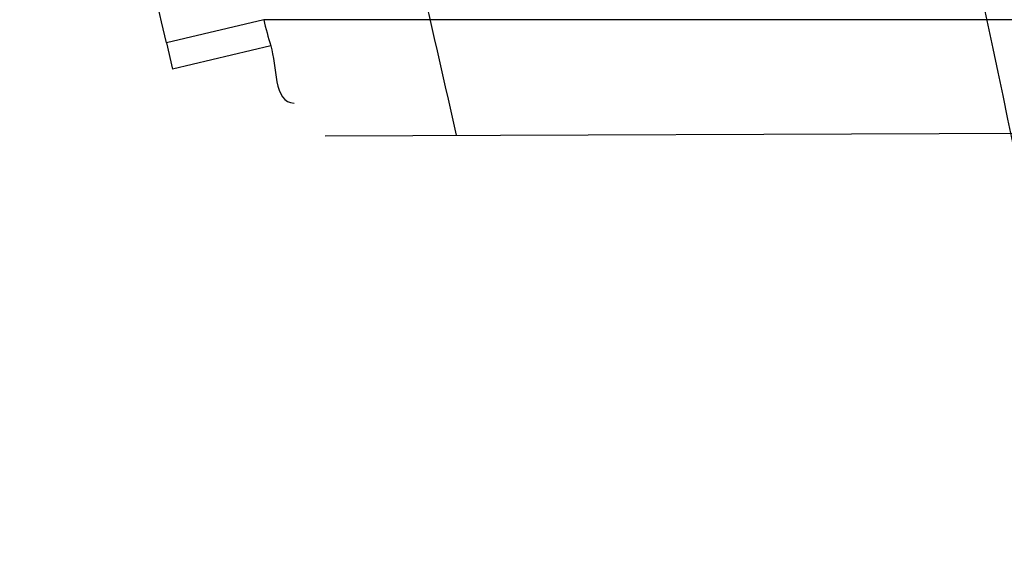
# Model space of a CAD drawing. Header units: millimetres. Extents: x 0 to 297, y 0 to 210.
# Tile 48 of 256: x 143.4739 to 143.4959, y 91.0589 to 91.0709. Entities that reach past the tile are written whole.
import ezdxf

# ---------------------------------------------------------------- set-up
doc = ezdxf.new("R2010")
doc.units = ezdxf.units.MM
doc.header["$LTSCALE"] = 16.335
doc.layers.get('0').update_dxf_attribs({"linetype": 'CONTINUOUS'})
for name, color, linetype in [('01_GLOBAL', 7, 'CONTINUOUS'), ('INTFCLR_1', 7, 'CONTINUOUS'), ('INTFCLR_144815', 7, 'CONTINUOUS')]:
    doc.layers.add(name, color=color, linetype=linetype)

msp = doc.modelspace()

# ---------------------------------------------------------------- linework, layer by layer
at = {"color": 7, "linetype": 'Continuous'}
msp.add_circle((144.2368034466, 92.193132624), 3.04, dxfattribs=at)
at = {"color": 9, "linetype": 'Continuous'}
msp.add_arc((144.2368034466, 92.193132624), 3.001038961, 182.9674534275, 267.0325465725, dxfattribs=at)
at = {"layer": '01_GLOBAL', "color": 7, "linetype": 'Continuous'}
msp.add_circle((144.2368034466, 92.193132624), 3.08, dxfattribs=at)
at = {"layer": 'INTFCLR_1', "color": 9, "linetype": 'Continuous'}
for p, q in [((143.4793763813, 91.07090895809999), (143.4772068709, 91.07039294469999)), ((143.5076924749, 91.0709089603), (143.4793763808, 91.0709089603)), ((143.4772068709, 91.07039294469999), (143.4773429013, 91.06980703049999)), ((143.4795337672, 91.07032464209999), (143.4773429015, 91.06980702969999)), ((143.4807515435, 91.0683197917), (143.5082285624, 91.06841570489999))]:
    msp.add_line(p, q, dxfattribs=at)
at = {"layer": 'INTFCLR_1', "color": 6, "linetype": 'Continuous'}
for centre, radius, start, end in [((143.076579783, 90.97690896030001), 0.4827613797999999, 270, 90.00000002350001), ((143.076579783, 90.97690896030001), 0.4587930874, 270, 90.00000002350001), ((143.076579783, 90.97690896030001), 0.417241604, 12.6566595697, 15.0858372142), ((143.4881281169, 91.0729528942), 0.0089872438, 193.1455974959, 197.0042349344)]:
    msp.add_arc(centre, radius, start, end, dxfattribs=at)
at = {"layer": 'INTFCLR_1', "color": 9, "linetype": 'Continuous'}
msp.add_arc((143.0781796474, 90.9767083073), 0.409877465, 13.2127445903, 13.5742858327, dxfattribs=at)
for points, knots in [([(143.505791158, 90.8276271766), (143.5067409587, 90.8302116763), (143.5086022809, 90.8354304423), (143.5121486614, 90.84601401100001), (143.5179028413, 90.8650111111), (143.5232385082, 90.8873082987), (143.5267617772, 90.90723622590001), (143.5282429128, 90.9174118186), (143.5290073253, 90.92329723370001), (143.5307716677, 90.93807275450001), (143.5326049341, 90.9633194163), (143.5323109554, 90.99310602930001), (143.5309256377, 91.0124090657), (143.5300542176, 91.021322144), (143.5294126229, 91.02725019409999), (143.5274302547, 91.04325002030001), (143.5229291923, 91.06887020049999), (143.5164430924, 91.09388353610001), (143.5118037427, 91.1087295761), (143.5100588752, 91.1140398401), (143.5074043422, 91.1218621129), (143.501415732, 91.13821577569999), (143.4910739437, 91.16221785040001), (143.4792964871, 91.1848938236), (143.4710860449, 91.1988510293), (143.4672487, 91.2050639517), (143.4646994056, 91.2091138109), (143.4578048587, 91.21976497), (143.446251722, 91.2361118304), (143.4302039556, 91.2560120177), (143.4166114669, 91.2709286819), (143.4071163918, 91.280463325), (143.4018664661, 91.2855115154), (143.3945821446, 91.292319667), (143.3843862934, 91.301234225), (143.373349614, 91.3098835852), (143.3667450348, 91.31458051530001), (143.3640805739, 91.316384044), (143.3625174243, 91.3174211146), (143.360134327, 91.3189510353), (143.3576340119, 91.3204557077), (143.3554317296, 91.3216111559), (143.3541938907, 91.32218598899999), (143.3532081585, 91.3225375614), (143.3525262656, 91.3226967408), (143.3519536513, 91.3226102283), (143.3518421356, 91.322071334), (143.35211692, 91.3214756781), (143.35259409, 91.3206502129), (143.3533650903, 91.31961113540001), (143.354392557, 91.3183442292), (143.3556852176, 91.31685831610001), (143.3572290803, 91.3151525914), (143.358673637, 91.31359842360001), (143.3599466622, 91.3122446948), (143.3621637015, 91.30990205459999), (143.3658426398, 91.3060562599), (143.3733257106, 91.29820400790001), (143.3814986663, 91.2893945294), (143.3889438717, 91.2809746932), (143.3935459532, 91.2756206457), (143.4009463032, 91.2668314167), (143.4122758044, 91.252588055), (143.4271285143, 91.2318655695), (143.4378788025, 91.2149484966), (143.4449171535, 91.2029069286), (143.4496927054, 91.19443764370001), (143.457931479, 91.1789786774), (143.4689344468, 91.1556341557), (143.4765250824, 91.1361710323), (143.480055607, 91.1260798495)], [0, 0, 0, 0, 0.0103790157, 0.0208837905, 0.0420711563, 0.0851838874, 0.1071959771, 0.1183352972, 0.1239410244, 0.1295662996, 0.174425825, 0.2192336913, 0.2417180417, 0.247353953, 0.2529903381, 0.2641931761, 0.3081223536, 0.3509244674, 0.3614867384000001, 0.3667496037, 0.3719933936, 0.3926231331, 0.4323811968, 0.4704128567, 0.4888542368, 0.4934078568, 0.4979383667, 0.5068920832, 0.5412323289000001, 0.5733304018, 0.6031976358, 0.6172527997, 0.6240454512, 0.6306500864, 0.6548352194, 0.6750684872, 0.6834752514, 0.6853781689, 0.6871962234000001, 0.6905460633, 0.6960524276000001, 0.6981915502, 0.6999110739, 0.7012078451, 0.7020914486, 0.7026255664, 0.703100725, 0.7038824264, 0.7050749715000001, 0.7066970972, 0.7087489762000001, 0.7112252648, 0.7141188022, 0.7174211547, 0.7192230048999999, 0.7211233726, 0.7295789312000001, 0.7392839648, 0.7620096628, 0.7748693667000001, 0.7816473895, 0.7886214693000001, 0.8181786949, 0.8502212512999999, 0.8846823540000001, 0.8936821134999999, 0.9027944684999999, 0.9213301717, 0.9597016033, 1, 1, 1, 1]), ([(143.3574002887, 91.32090895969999), (143.3579828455, 91.3209088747), (143.360948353, 91.3197357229), (143.3643531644, 91.3177442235), (143.3676585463, 91.31566523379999), (143.3692467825, 91.31463053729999), (143.3719545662, 91.31283211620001), (143.378664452, 91.3081521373), (143.3898825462, 91.2995381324), (143.4002548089, 91.29065717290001), (143.4076654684, 91.28387553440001), (143.4130031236, 91.27885055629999), (143.422653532, 91.2693642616), (143.4364709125, 91.2545242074), (143.4527894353, 91.23472347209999), (143.4645442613, 91.2184512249), (143.4715593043, 91.2078481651), (143.474151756, 91.2038188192), (143.4780526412, 91.1976396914), (143.4863962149, 91.18376385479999), (143.4983688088, 91.16121559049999), (143.5088888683, 91.1373346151), (143.5149812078, 91.1210611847), (143.5176807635, 91.1132799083), (143.5194547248, 91.1079989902), (143.524169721, 91.0932405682), (143.5307635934, 91.068371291), (143.5353421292, 91.0428843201), (143.5373581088, 91.02696958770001), (143.5380104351, 91.0210743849), (143.5388963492, 91.01221151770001), (143.5403047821, 90.993017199), (143.5406037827, 90.96339318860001), (143.5387395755, 90.93828707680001), (143.5369460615, 90.9235962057), (143.5361688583, 90.9177433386), (143.5346627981, 90.9076231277), (143.5310794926, 90.8877998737), (143.5256534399, 90.86562413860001), (143.5198047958, 90.8467377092), (143.5161994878, 90.83621326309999), (143.5143072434, 90.8310236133), (143.5133416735, 90.828453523)], [0, 0, 0, 0, 0.0031306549, 0.0166311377, 0.0214593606, 0.0240790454, 0.0268205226, 0.0389267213, 0.0680356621, 0.1027866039, 0.1122691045, 0.1220183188, 0.1421809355, 0.1849822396, 0.2309158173, 0.2799873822, 0.2927706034, 0.2992370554, 0.3057353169, 0.3320403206, 0.3862319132, 0.4428084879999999, 0.4721383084, 0.4795908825, 0.487069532, 0.5020757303, 0.5628487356, 0.6251729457, 0.6410612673, 0.6490543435, 0.6570463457, 0.6889269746, 0.7524526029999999, 0.8160592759, 0.8240370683, 0.8319876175, 0.8477879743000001, 0.8790177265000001, 0.9402188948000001, 0.970317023, 0.9852457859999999, 1, 1, 1, 1]), ([(143.480055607, 91.1260798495), (143.4837259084, 91.1155891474), (143.4903909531, 91.0940316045), (143.4967360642, 91.0663225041), (143.4998687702, 91.04781634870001), (143.5011284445, 91.03908602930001), (143.5019170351, 91.03321160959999), (143.5038463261, 91.0170292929), (143.5057008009, 90.99034417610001), (143.5054397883, 90.96356436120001), (143.5044671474, 90.9471924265), (143.504022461, 90.9412179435), (143.5032714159, 90.9323261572), (143.5012002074, 90.91339241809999), (143.4963788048, 90.88484585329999), (143.49048443, 90.86114028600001), (143.4864832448, 90.8475354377), (143.4848602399, 90.84220041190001), (143.4819377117, 90.8330489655), (143.4757637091, 90.8153843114), (143.4658991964, 90.7913053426), (143.4557508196, 90.7706295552), (143.4492053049, 90.7585613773), (143.4468307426, 90.7543048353), (143.4433023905, 90.74809499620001), (143.4357024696, 90.7352960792), (143.4236423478, 90.7168780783), (143.4088585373, 90.6967735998), (143.3981978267, 90.6836583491), (143.3920521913, 90.6764597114), (143.3897353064, 90.67377295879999), (143.3858253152, 90.6693041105), (143.3786022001, 90.6612629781), (143.3707422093, 90.65288706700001), (143.3636495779, 90.6454713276), (143.3593994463, 90.6410102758), (143.3560255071, 90.6373676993), (143.3538487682, 90.6348460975), (143.3526496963, 90.6332520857), (143.3521523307, 90.6324062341), (143.3518509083, 90.63179937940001), (143.3519780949, 90.6310096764), (143.3536612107, 90.6313530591), (143.3555127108, 90.6322404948), (143.3588652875, 90.6340529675), (143.3620632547, 90.63609007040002), (143.3646891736, 90.63783994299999), (143.3663741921, 90.6389985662), (143.3692060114, 90.6409804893), (143.3737350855, 90.64429641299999), (143.3800639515, 90.6492162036), (143.3895251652, 90.6570018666), (143.3979931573, 90.6645963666), (143.4054028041, 90.6717023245), (143.4107134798, 90.67694344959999), (143.4202844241, 90.68681168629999), (143.4339256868, 90.7022001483), (143.4499433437, 90.72266038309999), (143.4614126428, 90.7394215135), (143.4682300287, 90.75032242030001), (143.4707469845, 90.75446396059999), (143.4745342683, 90.76081850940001), (143.4826220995, 90.77508671), (143.4941655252, 90.79824657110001), (143.5021068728, 90.8176018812), (143.505791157, 90.8276271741)], [0, 0, 0, 0, 0.0419354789, 0.08505031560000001, 0.1071497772, 0.1127379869, 0.1183317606, 0.1295131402, 0.1742263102, 0.2191466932, 0.230445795, 0.2361065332, 0.241751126, 0.2641147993, 0.3079545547, 0.3508736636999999, 0.3561840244, 0.3614616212, 0.3719139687, 0.3924297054, 0.4320526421, 0.4700131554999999, 0.4792642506, 0.483852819, 0.4884035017, 0.5062126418, 0.5400088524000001, 0.5714206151, 0.6003317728, 0.6037560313, 0.6071340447, 0.6137178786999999, 0.6261602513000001, 0.6479155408, 0.6570536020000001, 0.6648783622, 0.6711643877, 0.6757843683, 0.6774462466, 0.6786751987, 0.6794900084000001, 0.6799813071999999, 0.6813020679, 0.6842478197, 0.6888651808, 0.6950795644, 0.6987591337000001, 0.70073729, 0.7027989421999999, 0.7117993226, 0.7219139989, 0.7330405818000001, 0.7580265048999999, 0.7648041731, 0.7717766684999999, 0.7861782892, 0.816667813, 0.8493175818, 0.8841610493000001, 0.8932352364, 0.8978283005, 0.9024468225, 0.9211469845, 0.9596997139, 1, 1, 1, 1]), ([(143.3574002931, 90.6329089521), (143.3572429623, 90.6329089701), (143.3568577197, 90.6329849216), (143.3568775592, 90.6336774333), (143.3572897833, 90.63438990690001), (143.3580025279, 90.63544892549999), (143.3590890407, 90.6367667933), (143.3605161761, 90.6383861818), (143.3622809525, 90.6402852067), (143.364262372, 90.64235883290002), (143.366417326, 90.6445772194), (143.3695810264, 90.647809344), (143.3761156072, 90.6544648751), (143.384127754, 90.66278898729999), (143.391492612, 90.67078447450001), (143.3954790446, 90.6752283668), (143.3978410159, 90.6779000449), (143.4041032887, 90.6850552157), (143.4149655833, 90.6980920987), (143.4300350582, 90.7180883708), (143.4423327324, 90.7364164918), (143.4500842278, 90.74915778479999), (143.4536819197, 90.7553382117), (143.4561024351, 90.75957339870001), (143.4627716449, 90.77157583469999), (143.4731139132, 90.7921423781), (143.4831746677, 90.8161140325), (143.4894718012, 90.8337029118), (143.4924519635, 90.8428134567), (143.4941067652, 90.8481240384), (143.4981845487, 90.86166066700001), (143.5041933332, 90.8852508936), (143.5091109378, 90.9136744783), (143.5112232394, 90.9325267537), (143.5119890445, 90.94137893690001), (143.5124424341, 90.9473263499), (143.5134340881, 90.9636235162), (143.5137003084, 90.9902855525), (143.5118091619, 91.01685089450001), (143.5098423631, 91.03295754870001), (143.5090383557, 91.0388051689), (143.5077538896, 91.047496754), (143.5045588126, 91.0659242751), (143.498087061, 91.0935137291), (143.4912937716, 91.1149624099), (143.4875537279, 91.1253987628)], [0, 0, 0, 0, 0.0008731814, 0.0017184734, 0.0032338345, 0.0055641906, 0.008732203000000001, 0.0127298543, 0.0175349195, 0.0231216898, 0.028646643, 0.0346996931, 0.0482229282, 0.0804128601, 0.09881585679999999, 0.1085510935, 0.1135452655, 0.1186072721, 0.1613234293, 0.207686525, 0.2575125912, 0.2837456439, 0.2904463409, 0.297201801, 0.3108185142, 0.3666506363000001, 0.4248611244, 0.4549770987, 0.470314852, 0.4780577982, 0.4858479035, 0.548777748, 0.6130125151, 0.6457681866, 0.6540348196, 0.6623247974, 0.6788712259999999, 0.7446474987, 0.8101274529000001, 0.8265054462, 0.8346996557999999, 0.8428862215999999, 0.8752668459, 0.9384715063, 1, 1, 1, 1])]:
    msp.add_open_spline(points, degree=3, knots=knots, dxfattribs=at)
at = {"layer": 'INTFCLR_1', "color": 6, "linetype": 'Continuous'}
for points, knots in [([(143.391388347, 91.3209089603), (143.3904120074, 91.3209089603), (143.3921762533, 91.3175482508), (143.3936912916, 91.315694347), (143.3961672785, 91.3124411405), (143.3992225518, 91.30876154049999), (143.403128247, 91.3040654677), (143.4076936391, 91.29861198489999), (143.4125904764, 91.2926805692), (143.4174256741, 91.286720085), (143.4219266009, 91.28104271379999), (143.4260587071, 91.27571427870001), (143.4298162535, 91.27075815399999), (143.4332121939, 91.266182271), (143.4362702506, 91.26197618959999), (143.4390204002, 91.2581218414), (143.4414908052, 91.2545969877), (143.44370074, 91.2513921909), (143.4456749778, 91.24848640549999), (143.4474377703, 91.24585559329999), (143.4490168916, 91.24346918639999), (143.4504211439, 91.2413232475), (143.4516679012, 91.2393981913), (143.4527743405, 91.2376740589), (143.4537663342, 91.2361152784), (143.4546489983, 91.2347177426), (143.4556772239, 91.23307898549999), (143.456672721, 91.23147797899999), (143.4576979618, 91.229813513), (143.4585721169, 91.2283843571), (143.4595323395, 91.2268022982), (143.4605887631, 91.22504676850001), (143.4617562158, 91.22308812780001), (143.4630444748, 91.22090314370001), (143.464465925, 91.21846216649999), (143.4660286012, 91.2157418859), (143.4677482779, 91.21270225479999), (143.4696392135, 91.20930191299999), (143.4717186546, 91.20548838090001), (143.4740086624, 91.2011951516), (143.4765248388, 91.1963580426), (143.4792812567, 91.1909028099), (143.4822951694, 91.18473858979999), (143.4855914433, 91.1777384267), (143.4891913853, 91.16974930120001), (143.4931140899, 91.16057587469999), (143.4973740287, 91.14998328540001), (143.5019825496, 91.13763594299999), (143.5068772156, 91.12325026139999), (143.5117345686, 91.10722271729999), (143.5162134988, 91.0902287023), (143.5200746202, 91.0730385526), (143.5232856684, 91.05580143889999), (143.5258459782, 91.03858559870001), (143.5277689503, 91.0213883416), (143.5290609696, 91.0042502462), (143.529733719, 90.9871546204), (143.5297948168, 90.97012845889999), (143.5292510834, 90.9531560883), (143.5281065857, 90.9362397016), (143.5263644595, 90.9193928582), (143.5240214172, 90.9025816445), (143.5210770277, 90.88582850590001), (143.5175167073, 90.8690970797), (143.5133376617, 90.85240858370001), (143.5085942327, 90.8359945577), (143.5035656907, 90.8206525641), (143.4986112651, 90.80703250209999), (143.4940105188, 90.7954001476), (143.4897809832, 90.7854046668), (143.485903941, 90.7767502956), (143.4823616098, 90.7692115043), (143.4791285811, 90.76260345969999), (143.4761817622, 90.75678861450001), (143.4734988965, 90.7516551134), (143.4710647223, 90.7471189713), (143.4688610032, 90.7431068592), (143.466865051, 90.7395466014), (143.4650570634, 90.7363786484), (143.4634184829, 90.7335526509), (143.461937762, 90.7310351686), (143.4606041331, 90.72879595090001), (143.4594032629, 90.72680144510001), (143.4583170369, 90.7250147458), (143.457331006, 90.7234069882), (143.4564183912, 90.7219306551), (143.4555069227, 90.720467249), (143.4545265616, 90.7189048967), (143.4534184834, 90.71715367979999), (143.4521719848, 90.7152023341), (143.4507682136, 90.71302749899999), (143.4491853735, 90.7106037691), (143.4474055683, 90.7079124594), (143.4454085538, 90.7049352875), (143.4431685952, 90.701647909), (143.4406602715, 90.6980271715), (143.4378551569, 90.6940523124), (143.4347311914, 90.6897123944), (143.4312583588, 90.6849889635), (143.4274059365, 90.6798656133), (143.4231637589, 90.6743560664), (143.4185304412, 90.6684770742), (143.4135422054, 90.66229925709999), (143.408452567, 90.6561180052), (143.4036878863, 90.6504204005), (143.3995946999, 90.6455048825), (143.3963986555, 90.6416642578), (143.3938021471, 90.6382708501), (143.3922373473, 90.6363594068), (143.3903920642, 90.6329089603), (143.391388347, 90.6329089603)], [0, 0, 0, 0, 0.0038604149, 0.007501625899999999, 0.0124785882, 0.0188917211, 0.0268498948, 0.0364677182, 0.0470694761, 0.05724446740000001, 0.066818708, 0.0757144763, 0.0839053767, 0.0914099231, 0.0982451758, 0.1044667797, 0.1101313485, 0.11526428, 0.1198589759, 0.1240215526, 0.1277856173, 0.1311734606, 0.1341617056, 0.1368541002, 0.1392736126, 0.1414672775, 0.143389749, 0.1469230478, 0.1489215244, 0.1511192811, 0.1535471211, 0.1562389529, 0.1592204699, 0.1625628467, 0.1662680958, 0.1703891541, 0.1749670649, 0.1800767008, 0.1857729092, 0.1921414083, 0.199315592, 0.2073311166, 0.2163077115, 0.2264451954, 0.2379233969, 0.2509534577, 0.2658909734, 0.2830621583, 0.3030578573, 0.3259639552, 0.3492662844, 0.3725305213, 0.3956109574, 0.4185782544, 0.4413347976, 0.4640172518, 0.4865192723, 0.5089682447, 0.5313242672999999, 0.5536477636, 0.5759939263, 0.5982772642, 0.6207472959, 0.6432362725, 0.6658996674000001, 0.6887559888, 0.7107777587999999, 0.7297237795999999, 0.7460531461, 0.7602331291, 0.7726347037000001, 0.7835467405, 0.7931663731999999, 0.8017211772, 0.8093215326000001, 0.8160683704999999, 0.8220757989, 0.8274205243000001, 0.8322066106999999, 0.8364980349, 0.8403367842, 0.8437547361, 0.8468031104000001, 0.8495420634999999, 0.8520223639, 0.8542604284, 0.8564046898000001, 0.8588391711, 0.861553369, 0.8645986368, 0.8679945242, 0.8717882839, 0.8760445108, 0.8807522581, 0.8859628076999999, 0.8917731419, 0.8981681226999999, 0.9051985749, 0.9129160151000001, 0.9213486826, 0.9305434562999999, 0.9404096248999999, 0.9509435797, 0.9619432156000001, 0.9720502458, 0.9803711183, 0.9870628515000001, 0.9922716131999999, 0.9960607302, 1, 1, 1, 1]), ([(143.3913883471, 90.6329089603), (143.3925009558, 90.6329089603), (143.3944304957, 90.6342092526), (143.3973970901, 90.6359951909), (143.4007982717, 90.63846662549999), (143.4050037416, 90.641686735), (143.4100111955, 90.64579797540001), (143.4155298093, 90.6505901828), (143.4211292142, 90.6557134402), (143.4264144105, 90.6607775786), (143.43125736, 90.6656028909), (143.4356657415, 90.6701567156), (143.4396603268, 90.6744161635), (143.4432708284, 90.6783761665), (143.4465216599, 90.6820354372), (143.4494397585, 90.68539654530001), (143.4520627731, 90.68848206), (143.4544121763, 90.6912986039), (143.456513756, 90.6938607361), (143.4583900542, 90.69618388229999), (143.4600695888, 90.6982924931), (143.4615949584, 90.7002315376), (143.4630975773, 90.7021632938), (143.4646983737, 90.7042463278), (143.4663978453, 90.7064880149), (143.4680793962, 90.7087376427), (143.4697311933, 90.7109767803), (143.4714499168, 90.71333865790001), (143.4733525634, 90.7159926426), (143.4754791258, 90.7190089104), (143.477855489, 90.7224451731), (143.4805066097, 90.7263640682), (143.4834545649, 90.73083052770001), (143.4867221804, 90.73592456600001), (143.4903444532, 90.7417581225), (143.4943554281, 90.74846001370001), (143.4987865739, 90.7561875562), (143.5036710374, 90.7651488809), (143.5090369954, 90.7755879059), (143.5149200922, 90.78786990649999), (143.5212054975, 90.8021696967), (143.5274896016, 90.8180379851), (143.5333654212, 90.8347684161), (143.5385840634, 90.85172715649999), (143.543100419, 90.8687485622), (143.5469295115, 90.8858143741), (143.5500694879, 90.9028343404), (143.5525457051, 90.9198546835), (143.5543635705, 90.93680288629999), (143.5555404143, 90.953705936), (143.5560867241, 90.9705470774), (143.5560112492, 90.9873292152), (143.5553196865, 91.00406232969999), (143.5540157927, 91.0207358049), (143.5520992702, 91.03735679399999), (143.5495685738, 91.05392286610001), (143.5464237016, 91.0704086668), (143.5426520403, 91.08685112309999), (143.5382472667, 91.1032296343), (143.5331875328, 91.11956315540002), (143.527486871, 91.1357686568), (143.5213730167, 91.1512348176), (143.515238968, 91.1652433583), (143.5094946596, 91.17729987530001), (143.5042564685, 91.18755505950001), (143.4994933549, 91.19635787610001), (143.4951738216, 91.20395281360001), (143.4912628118, 91.21054467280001), (143.4877284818, 91.21628951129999), (143.4845342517, 91.2213187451), (143.4816534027, 91.22572797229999), (143.4790579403, 91.22960449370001), (143.4767281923, 91.23301003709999), (143.4746357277, 91.2360102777), (143.472765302, 91.23864767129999), (143.4710870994, 91.24097947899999), (143.46957943, 91.2430470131), (143.4681380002, 91.2450001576), (143.4666395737, 91.2470074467), (143.4649885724, 91.2491911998), (143.463288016, 91.2514092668), (143.4615819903, 91.2536039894), (143.4598543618, 91.2557981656), (143.4579581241, 91.2581730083), (143.4558400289, 91.260784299), (143.4534675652, 91.2636590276), (143.4508179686, 91.26680939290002), (143.447859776, 91.2702519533), (143.4445666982, 91.2739955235), (143.4409044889, 91.27805121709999), (143.4368464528, 91.28241728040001), (143.4323696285, 91.2870829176), (143.4274456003, 91.2920302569), (143.4220754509, 91.2972158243), (143.4163486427, 91.3024971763), (143.410661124, 91.30747107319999), (143.4054543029, 91.3117747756), (143.4010724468, 91.3151480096), (143.3975442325, 91.3177259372), (143.3944939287, 91.3195690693), (143.3925216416, 91.3209089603), (143.3913883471, 91.3209089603)], [0, 0, 0, 0, 0.0042187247, 0.0081401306, 0.0133978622, 0.0200459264, 0.0282638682, 0.0379443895, 0.0477615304, 0.05703690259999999, 0.0656973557, 0.0736821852, 0.0810680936, 0.0878383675, 0.0940009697, 0.0996271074, 0.1047154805, 0.1093563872, 0.1135342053, 0.1172803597, 0.1206792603, 0.1237557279, 0.1266349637, 0.1299589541, 0.1337168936, 0.1373013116, 0.1406085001, 0.1442672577, 0.148377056, 0.1529904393, 0.1582606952, 0.164218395, 0.1709303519, 0.1785521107, 0.1871652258, 0.1969659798, 0.2081658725, 0.2209392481, 0.2356613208, 0.2526660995, 0.2725685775, 0.2948769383, 0.3173640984, 0.3397873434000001, 0.3621386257, 0.3841211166, 0.4060891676, 0.4277469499, 0.4493218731, 0.470705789, 0.4919793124, 0.5131981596, 0.5343255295, 0.5554668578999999, 0.5765984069, 0.5977513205, 0.6189954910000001, 0.6402209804, 0.6617015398, 0.6832900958, 0.7050415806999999, 0.7268239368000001, 0.7463339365, 0.7630160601, 0.7774553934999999, 0.7899931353, 0.8009638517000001, 0.8105830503, 0.8190545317, 0.8265380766, 0.8331730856, 0.8390248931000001, 0.8442268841, 0.8488182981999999, 0.8528943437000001, 0.8564866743, 0.8597116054, 0.8625968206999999, 0.8656908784, 0.8692094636, 0.8729771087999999, 0.8762884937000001, 0.879749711, 0.8835661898, 0.8878115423, 0.8924986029, 0.8976989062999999, 0.9034198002, 0.9097088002, 0.9166034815, 0.9241390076, 0.9323094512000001, 0.9411199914, 0.9506041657, 0.9606137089, 0.9706541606, 0.9792553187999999, 0.9862062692, 0.9916647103, 0.9957028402, 1, 1, 1, 1])]:
    msp.add_open_spline(points, degree=3, knots=knots, dxfattribs=at)
msp.add_open_spline([(143.4795337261, 91.07032463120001), (143.4796680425, 91.0698855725), (143.4795944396, 91.06904746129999), (143.480053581, 91.0690490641)], degree=3, dxfattribs=at)
at = {"layer": 'INTFCLR_144815', "color": 6, "linetype": 'Continuous'}
for radius in [0.5104906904, 0.4864760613]:
    msp.add_circle((143.076579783, 90.97690896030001), radius, dxfattribs=at)
for radius, start, end in [(0.7037433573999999, 313.9937911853, 154.5150993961), (0.6797433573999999, 312.9543589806, 154.5144414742), (0.6572577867, 282.2440355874, 71.2863570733)]:
    msp.add_arc((143.076579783, 90.97690896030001), radius, start, end, dxfattribs=at)
at = {"layer": 'INTFCLR_144815', "color": 9, "linetype": 'Continuous'}
for centre, radius, start, end in [((143.076579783, 90.97690896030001), 0.6528896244, 292.4997540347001, 54.0964566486), ((143.0765826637, 90.97691030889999), 0.5889741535, 292.4997540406, 54.09645665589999), ((143.0766003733, 90.97691387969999), 0.5790161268, 311.2505121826, 48.7494878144)]:
    msp.add_arc(centre, radius, start, end, dxfattribs=at)
at = {"layer": 'INTFCLR_144815', "color": 6, "linetype": 'Continuous'}
for points, knots in [([(143.559959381, 90.9769089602), (143.559959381, 90.97942306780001), (143.5599220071, 90.98445191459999), (143.5597537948, 90.991994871), (143.5594733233, 90.9995378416), (143.5590804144, 91.0070808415), (143.5585748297, 91.01462372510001), (143.5579562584, 91.0221664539), (143.5572243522, 91.02970866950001), (143.5563786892, 91.0372501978), (143.5554188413, 91.0447904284), (143.5543443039, 91.05232900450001), (143.5531546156, 91.0598649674), (143.5518492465, 91.0673976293), (143.5504277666, 91.0749256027), (143.5488896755, 91.0824478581), (143.5472346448, 91.08996252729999), (143.5454623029, 91.097468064), (143.5435725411, 91.1049619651), (143.5415652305, 91.1124420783), (143.5394406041, 91.11990520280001), (143.5371989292, 91.1273484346), (143.5348409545, 91.13476773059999), (143.5323675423, 91.1421592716), (143.529780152, 91.1495180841), (143.5270804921, 91.1568392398), (143.5242709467, 91.1641167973), (143.5213543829, 91.17134449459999), (143.5183344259, 91.17851521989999), (143.5152154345, 91.1856212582), (143.5120026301, 91.19265416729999), (143.5087022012, 91.19960473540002), (143.505321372, 91.2064630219), (143.5018684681, 91.2132183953), (143.4983529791, 91.2198595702), (143.4947855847, 91.22637469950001), (143.4911781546, 91.2327514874), (143.4875436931, 91.2389773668), (143.4838962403, 91.24503970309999), (143.4802507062, 91.2509260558), (143.4766226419, 91.2566244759), (143.473027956, 91.2621238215), (143.4694825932, 91.2674140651), (143.4660021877, 91.2724865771), (143.4626017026, 91.2773343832), (143.459295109, 91.2819523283), (143.4560950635, 91.2863372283), (143.4530128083, 91.2904877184), (143.4500581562, 91.2944040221), (143.4472396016, 91.29808760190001), (143.4445638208, 91.3015416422), (143.4420354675, 91.3047711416), (143.4396569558, 91.3077830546), (143.4374291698, 91.31058532), (143.4353519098, 91.3131862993), (143.4334244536, 91.3155941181), (143.4316455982, 91.3178166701), (143.4300138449, 91.3198614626), (143.4285275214, 91.32173548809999), (143.4271849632, 91.3234451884), (143.4259844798, 91.3249961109), (143.4249241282, 91.3263946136), (143.4240021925, 91.3276429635), (143.4232155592, 91.32875491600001), (143.422565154, 91.3297078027), (143.4220400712, 91.3305844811), (143.4215107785, 91.33140008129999), (143.4211293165, 91.33289918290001), (143.4216624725, 91.3329088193)], [0, 0, 0, 0, 0.0193232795, 0.0386507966, 0.0579870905, 0.0773359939, 0.09670230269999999, 0.1160891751, 0.1355014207, 0.154941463, 0.1744140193, 0.1939206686, 0.213465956, 0.2330500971, 0.2526769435, 0.2723457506, 0.2920596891, 0.3118161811, 0.3316171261, 0.3514582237, 0.3713396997, 0.3912550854, 0.4112023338, 0.4311723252, 0.4511600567, 0.471153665, 0.4911437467, 0.5111161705, 0.5310553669, 0.5509435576, 0.5707599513, 0.5904809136, 0.6100798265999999, 0.6295269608, 0.6487896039, 0.6678319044, 0.6866152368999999, 0.7050985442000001, 0.7232388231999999, 0.7409918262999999, 0.758313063, 0.7751587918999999, 0.7914870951, 0.8072590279, 0.8224396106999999, 0.8369988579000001, 0.8509122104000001, 0.8641615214, 0.8767332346, 0.8886179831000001, 0.8998102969, 0.9103147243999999, 0.9201416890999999, 0.9293075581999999, 0.9378296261, 0.9457257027, 0.9530130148, 0.9597096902, 0.9658325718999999, 0.9713969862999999, 0.9764171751, 0.9809076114, 0.9848822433, 0.9883555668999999, 0.9913411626, 0.9938520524, 0.9959015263, 1, 1, 1, 1]), ([(143.433067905, 90.62090910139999), (143.4328265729, 90.6209135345), (143.4324756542, 90.62173267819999), (143.4330197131, 90.6224610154), (143.4334366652, 90.6233453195), (143.4339703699, 90.62419814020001), (143.4346161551, 90.625198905), (143.4354019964, 90.62633936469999), (143.4363208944, 90.62762784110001), (143.4373778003, 90.629067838), (143.4385738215, 90.6306651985), (143.4399109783, 90.6324252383), (143.441391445, 90.63435475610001), (143.4430186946, 90.6364625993), (143.4447956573, 90.638757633), (143.4467226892, 90.6412461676), (143.4487964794, 90.6439306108), (143.4510117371, 90.6468115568), (143.4533657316, 90.6498936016), (143.4558612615, 90.6531893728), (143.4585019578, 90.6567137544), (143.461284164, 90.6604731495), (143.4641988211, 90.6644674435), (143.4672349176, 90.66869431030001), (143.4703835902, 90.673154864), (143.473633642, 90.6778472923), (143.4769725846, 90.6827680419), (143.4803867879, 90.68791175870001), (143.4838617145, 90.69327133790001), (143.4873822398, 90.69883811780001), (143.4909329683, 90.704602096), (143.4944985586, 90.7105522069), (143.4980640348, 90.7166766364), (143.5016150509, 90.7229631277), (143.5051380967, 90.72939925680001), (143.508620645, 90.7359726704), (143.5120512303, 90.7426712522), (143.5154195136, 90.7494833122), (143.5187162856, 90.75639770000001), (143.5219334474, 90.7634039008), (143.5250639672, 90.77049210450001), (143.5281017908, 90.777653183), (143.5310417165, 90.78487857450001), (143.5338798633, 90.7921616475), (143.5366072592, 90.7994810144), (143.5392210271, 90.8068281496), (143.5417223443, 90.8142048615), (143.5441140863, 90.8216202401), (143.5463966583, 90.8290768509), (143.5485670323, 90.8365654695), (143.5506238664, 90.84408177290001), (143.5525648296, 90.8516162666), (143.5543887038, 90.8591617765), (143.5560958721, 90.86671694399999), (143.5576869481, 90.8742815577), (143.5591625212, 90.881855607), (143.5605229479, 90.88943824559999), (143.5617683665, 90.89702739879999), (143.5628989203, 90.9046205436), (143.5639149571, 90.91221615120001), (143.5648169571, 90.91981379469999), (143.5656053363, 90.9274129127), (143.5662804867, 90.9350130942), (143.5668427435, 90.942613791), (143.5672924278, 90.9502149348), (143.5676297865, 90.9578162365), (143.5678550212, 90.9654177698), (143.5679682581, 90.97301929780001), (143.5679695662, 90.9806209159), (143.567858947, 90.9882224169), (143.5676363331, 90.99582392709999), (143.5673015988, 91.00342523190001), (143.5668545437, 91.01102638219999), (143.5662949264, 91.0186270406), (143.5656224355, 91.0262270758), (143.5648367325, 91.0338260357), (143.5639374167, 91.0414235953), (143.5629240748, 91.0490191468), (143.5617962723, 91.05661196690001), (143.5605535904, 91.0642010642), (143.5591956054, 91.07178539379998), (143.5577218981, 91.0793638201), (143.5561322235, 91.0869343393), (143.5544265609, 91.09449419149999), (143.5526049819, 91.10204067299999), (143.5506674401, 91.10957186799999), (143.5486137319, 91.117086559), (143.5464439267, 91.1245825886), (143.5441586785, 91.13205611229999), (143.5417591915, 91.139502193), (143.5392470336, 91.1469155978), (143.5366239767, 91.1542912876), (143.5338923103, 91.16162359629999), (143.5310549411, 91.16890614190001), (143.5281154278, 91.1761319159), (143.525078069, 91.1832932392), (143.5219479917, 91.1903817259), (143.5187312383, 91.19738826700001), (143.5154348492, 91.20430302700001), (143.512066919, 91.2111154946), (143.5086366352, 91.2178145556), (143.5051543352, 91.2243885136), (143.5016314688, 91.2308252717), (143.4980805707, 91.2371124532), (143.4945151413, 91.2432376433), (143.4909495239, 91.24918858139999), (143.4873986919, 91.2549534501), (143.4838779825, 91.2605211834), (143.480402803, 91.2658817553), (143.4769882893, 91.27102648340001), (143.4736489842, 91.2759482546), (143.4703985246, 91.28064170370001), (143.4672493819, 91.28510330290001), (143.464212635, 91.2893314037), (143.4612978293, 91.29332617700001), (143.4585129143, 91.29708947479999), (143.4558642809, 91.3006245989), (143.4533568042, 91.30393610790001), (143.450993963, 91.30702956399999), (143.4487779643, 91.3099113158), (143.4467099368, 91.3125882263), (143.444790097, 91.3150674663), (143.4430178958, 91.31735635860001), (143.4413922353, 91.31946213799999), (143.4399116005, 91.32139186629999), (143.4385741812, 91.323152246), (143.4373781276, 91.32474964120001), (143.4363211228, 91.32618976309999), (143.4354021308, 91.3274783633), (143.4346162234, 91.32861891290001), (143.4339704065, 91.32961972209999), (143.4334366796, 91.3304725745), (143.4330197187, 91.3313568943), (143.4324756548, 91.33208523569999), (143.4328265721, 91.33290438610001), (143.433067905, 91.3329088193)], [0, 0, 0, 0, 0.0009310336, 0.002365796, 0.0034193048, 0.0047077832, 0.006237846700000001, 0.0080159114, 0.0100484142, 0.0123424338, 0.0149055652, 0.0177455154, 0.0208683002, 0.0242865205, 0.0280168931, 0.0320641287, 0.03642688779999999, 0.0411013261, 0.0460820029, 0.0513859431, 0.0570470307, 0.0630689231, 0.0694259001, 0.0761196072, 0.0831428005, 0.0904858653, 0.0981365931, 0.1060799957, 0.1142989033, 0.1227742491, 0.1314855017, 0.1404113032, 0.1495299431, 0.1588198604, 0.1682601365, 0.1778307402, 0.1875127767, 0.1972886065, 0.2071421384, 0.2170587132, 0.2270251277, 0.2370298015, 0.2470622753, 0.2571128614, 0.2671789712, 0.2771901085, 0.2871913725, 0.2972229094, 0.3072428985, 0.3172696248, 0.3272959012, 0.3372999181, 0.3472797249, 0.3572378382, 0.3671756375, 0.3770956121, 0.3870009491, 0.3968896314, 0.4067592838, 0.416611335, 0.4264476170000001, 0.4362699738, 0.4460792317, 0.4558777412, 0.465666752, 0.475448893, 0.4852256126, 0.4949995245, 0.5047720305, 0.5145458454, 0.5243224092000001, 0.5341044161, 0.5438932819, 0.5536914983, 0.5635002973, 0.5733219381, 0.5831577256, 0.5930094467, 0.6028783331, 0.6127653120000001, 0.6226711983, 0.6325970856, 0.6425436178, 0.6525082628, 0.6624891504, 0.6724871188, 0.6825027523, 0.6925369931, 0.7025869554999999, 0.7126463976, 0.7227116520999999, 0.7327783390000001, 0.742840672, 0.7528920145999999, 0.7629245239, 0.772929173, 0.7828957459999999, 0.7928124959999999, 0.8026662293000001, 0.8124423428, 0.8221246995, 0.8316958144, 0.8411366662, 0.8504272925, 0.8595467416, 0.8684734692, 0.8771857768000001, 0.8856622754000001, 0.8938824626, 0.9018271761, 0.9094792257, 0.9168237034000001, 0.923848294, 0.9305435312, 0.93690291, 0.9429227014, 0.9486018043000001, 0.9539413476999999, 0.9589446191, 0.9636165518, 0.9679634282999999, 0.9719924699, 0.9757115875, 0.9791292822, 0.9822538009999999, 0.9850935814, 0.9876568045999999, 0.9899510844, 0.9919838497, 0.9937619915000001, 0.9952921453, 0.9965806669, 0.997634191, 0.9990689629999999, 1, 1, 1, 1]), ([(143.3994670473, 91.3209089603), (143.399146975, 91.3209089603), (143.3990453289, 91.3197000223), (143.3998732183, 91.31874922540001), (143.4008762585, 91.3170341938), (143.4024694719, 91.31499494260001), (143.4045267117, 91.3123576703), (143.4070952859, 91.3092171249), (143.4101750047, 91.3054836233), (143.4137722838, 91.30113952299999), (143.4179272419, 91.29608530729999), (143.4226335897, 91.29027809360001), (143.4278792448, 91.2836639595), (143.4336355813, 91.27619926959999), (143.4398265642, 91.2678906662), (143.4463921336, 91.25871707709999), (143.4532128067, 91.2487397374), (143.4601957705, 91.23798721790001), (143.4672140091, 91.2265542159), (143.4741696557, 91.2145077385), (143.4809580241, 91.2019499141), (143.4875044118, 91.1889540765), (143.4937367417, 91.1756130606), (143.4996120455, 91.1619830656), (143.5050872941, 91.1481408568), (143.5101428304, 91.134124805), (143.5147593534, 91.1199874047), (143.5189273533, 91.1057650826), (143.5226468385, 91.09147400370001), (143.525909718, 91.0771665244), (143.5287290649, 91.0628147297), (143.5310996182, 91.0484749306), (143.53303206, 91.0341158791), (143.5345263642, 91.01978289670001), (143.5355886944, 91.00546539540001), (143.5362231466, 90.991176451), (143.5363638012, 90.9816614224), (143.5363638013, 90.9769089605)], [0, 0, 0, 0, 0.0025344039, 0.005901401, 0.0109295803, 0.0177704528, 0.0265540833, 0.0373505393, 0.04991676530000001, 0.0648695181, 0.0820131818, 0.1017234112, 0.1240566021, 0.1488553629, 0.1763609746, 0.2060970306, 0.2381748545, 0.2720515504, 0.3076064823, 0.3443876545, 0.3821831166, 0.4206251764, 0.4595934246, 0.4987613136, 0.5381325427, 0.5774437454, 0.6167240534, 0.6558745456, 0.6947773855, 0.7336358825, 0.7720551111, 0.8105726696, 0.8487051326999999, 0.8867612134, 0.9246626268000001, 0.9623689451, 1, 1, 1, 1]), ([(143.4446760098, 91.3209089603), (143.4444338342, 91.3209089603), (143.4440805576, 91.32008333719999), (143.4445966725, 91.319342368), (143.4449904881, 91.3184389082), (143.4454977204, 91.3175675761), (143.4461122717, 91.3165448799), (143.4468609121, 91.3153794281), (143.4477365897, 91.3140630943), (143.4487436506, 91.31259278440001), (143.4498827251, 91.31096304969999), (143.4511555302, 91.3091686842), (143.4525633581, 91.3072037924), (143.4541073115, 91.30506236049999), (143.455788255, 91.3027379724), (143.4576064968, 91.30022429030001), (143.4595619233, 91.2975147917), (143.4616535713, 91.2946033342), (143.4638797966, 91.2914838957), (143.4662378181, 91.28815120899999), (143.4687238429, 91.2846006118), (143.4713327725, 91.2808285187), (143.4740582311, 91.27683247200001), (143.4768924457, 91.2726114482), (143.4798262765, 91.2681659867), (143.4828493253, 91.2634982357), (143.4859500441, 91.2586120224), (143.4891159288, 91.25351281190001), (143.492333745, 91.2482076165), (143.4955897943, 91.2427048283), (143.4988701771, 91.2370140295), (143.5021610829, 91.2311457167), (143.5054490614, 91.2251109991), (143.5087212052, 91.218921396), (143.5119653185, 91.2125886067), (143.5151700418, 91.20612431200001), (143.5183249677, 91.1995399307), (143.5214206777, 91.1928464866), (143.5244487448, 91.1860545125), (143.5274017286, 91.1791739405), (143.5302731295, 91.1722140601), (143.5330572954, 91.16518358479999), (143.5357494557, 91.15809040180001), (143.5383454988, 91.1509419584), (143.5408421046, 91.1437447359), (143.5432363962, 91.13650504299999), (143.5455261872, 91.1292281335), (143.547709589, 91.1219192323), (143.5497852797, 91.1145825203), (143.551752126, 91.1072222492), (143.5536094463, 91.09984166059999), (143.5553566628, 91.0924441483), (143.5569935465, 91.0850321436), (143.5585198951, 91.077608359), (143.559935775, 91.07017457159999), (143.5612412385, 91.0627328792), (143.562436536, 91.05528445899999), (143.5635218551, 91.0478309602), (143.5644975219, 91.0403731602), (143.5653637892, 91.03291231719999), (143.5661210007, 91.02544880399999), (143.5667694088, 91.01798358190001), (143.5673093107, 91.0105167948), (143.5677409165, 91.0030491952), (143.5680644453, 90.9955807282), (143.5682800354, 90.9881119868), (143.5683878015, 90.980642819), (143.5683877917, 90.97317374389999), (143.5682800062, 90.9657045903), (143.5680643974, 90.9582358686), (143.5677408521, 90.9507674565), (143.5673092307, 90.9432999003), (143.5667693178, 90.9358331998), (143.5661208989, 90.9283680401), (143.5653636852, 90.9209046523), (143.5644974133, 90.91344388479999), (143.5635217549, 90.9059862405), (143.5624364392, 90.8985328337), (143.5612411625, 90.8910845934), (143.5599357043, 90.88364296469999), (143.5585198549, 90.87620936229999), (143.5569935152, 90.86878563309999), (143.555356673, 90.8613738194), (143.5536094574, 90.8539763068), (143.551752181, 90.8465958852), (143.5497853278, 90.83923557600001), (143.5477096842, 90.8318990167), (143.545526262, 90.8245900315), (143.5432365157, 90.8173132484), (143.540842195, 90.81007345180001), (143.5383456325, 90.8028763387), (143.5357495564, 90.79572779), (143.5330574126, 90.7886346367), (143.5302732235, 90.78160409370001), (143.5274018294, 90.7746442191), (143.5244488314, 90.7677636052), (143.5214207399, 90.7609715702), (143.5183250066, 90.754278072), (143.5151700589, 90.7476936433), (143.5119653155, 90.74122930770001), (143.5087211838, 90.7348964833), (143.5054490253, 90.7287068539), (143.5021610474, 90.7226721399), (143.4988701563, 90.716803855), (143.4955897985, 90.7111130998), (143.4923337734, 90.7056103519), (143.4891159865, 90.7003052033), (143.4859501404, 90.69520605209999), (143.4828494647, 90.69031990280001), (143.4798264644, 90.6856522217), (143.4768926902, 90.68120684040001), (143.4740585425, 90.6769859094), (143.4713331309, 90.67298992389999), (143.4687242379, 90.6692178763), (143.4662382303, 90.66566729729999), (143.463880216, 90.66233461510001), (143.4616539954, 90.65921517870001), (143.4595623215, 90.6563036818), (143.4576068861, 90.653594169), (143.4557885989, 90.6510804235), (143.454107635, 90.6487560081), (143.4525636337, 90.64661451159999), (143.4511557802, 90.64464958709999), (143.449882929, 90.6428551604), (143.4487438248, 90.641225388), (143.4477367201, 90.6397550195), (143.4468610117, 90.63843864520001), (143.4461123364, 90.63727314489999), (143.4454977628, 90.63625041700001), (143.4449905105, 90.6353790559), (143.4445966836, 90.6344755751), (143.4440805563, 90.63373459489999), (143.4444338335, 90.6329089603), (143.4446760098, 90.6329089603)], [0, 0, 0, 0, 0.0009746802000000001, 0.0024840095, 0.0035885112, 0.0049370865, 0.0065361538, 0.0083919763, 0.0105107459, 0.0128992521, 0.015564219, 0.0185131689, 0.0217532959, 0.0252926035, 0.0291382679, 0.0332981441, 0.0377785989, 0.04258641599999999, 0.0477262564, 0.0532026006, 0.0590172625, 0.0651707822, 0.071661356, 0.0784844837, 0.0856331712, 0.0930977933, 0.1008661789, 0.1089237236, 0.1172537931, 0.1258380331, 0.1346568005, 0.1436896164, 0.1529158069, 0.1623149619, 0.1718668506, 0.1815521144, 0.1913525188, 0.2012510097, 0.2112318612, 0.2212807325, 0.231384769, 0.2415324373, 0.2517131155, 0.2619185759, 0.2721400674, 0.2823718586, 0.2926070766, 0.3028419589, 0.3130713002, 0.3232929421, 0.3335030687, 0.3437008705, 0.3538836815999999, 0.3640517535, 0.374203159, 0.3843390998, 0.3944585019, 0.404563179, 0.4146523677, 0.4247285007, 0.4347913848, 0.4448437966, 0.4548857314, 0.4649202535, 0.4749476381, 0.4849710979, 0.4949910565, 0.5050107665, 0.5150307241, 0.5250541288, 0.5350814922, 0.5451158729, 0.5551577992, 0.5652100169, 0.5752728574, 0.5853487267, 0.5954379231, 0.6055422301, 0.6156616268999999, 0.6257972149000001, 0.6359487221, 0.6461162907, 0.656299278, 0.6664966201, 0.6767070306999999, 0.6869281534, 0.6971578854, 0.7073922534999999, 0.7176279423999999, 0.7278592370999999, 0.7380811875, 0.7482862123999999, 0.758467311, 0.768614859, 0.7787188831, 0.7887678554, 0.7987487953, 0.8086473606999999, 0.8184478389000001, 0.8281331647, 0.8376851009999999, 0.8470843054, 0.8563105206, 0.8653432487, 0.874161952, 0.8827461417, 0.8910761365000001, 0.8991335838, 0.9069018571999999, 0.914366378, 0.9215149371, 0.9283378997, 0.9348283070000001, 0.9409818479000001, 0.9467964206, 0.9522727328, 0.9574126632, 0.9622204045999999, 0.9667010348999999, 0.970860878, 0.9747067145, 0.97824602, 0.9814863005, 0.9844352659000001, 0.9871003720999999, 0.9894889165, 0.9916078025, 0.9934636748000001, 0.9950628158, 0.9964114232, 0.9975159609, 0.9990253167, 1, 1, 1, 1]), ([(143.5694155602, 90.9769089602), (143.5694155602, 90.97959183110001), (143.5693739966, 90.98495819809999), (143.5691869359, 90.9930070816), (143.5688750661, 91.00105527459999), (143.5684382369, 91.0091023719), (143.5678762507, 91.0171478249), (143.5671888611, 91.0251910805), (143.5663758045, 91.0332312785), (143.5654367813, 91.0412676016), (143.5643715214, 91.0492987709), (143.5631797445, 91.0573235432), (143.5618612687, 91.06534005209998), (143.5604159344, 91.07334648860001), (143.5588437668, 91.0813402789), (143.5571448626, 91.0893188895), (143.5553196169, 91.09727886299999), (143.5533685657, 91.10521674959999), (143.5512926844, 91.1131280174), (143.5490931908, 91.1210080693), (143.5467718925, 91.1288511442), (143.5443309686, 91.13665132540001), (143.5417733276, 91.14440155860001), (143.5391024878, 91.1520942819), (143.5363228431, 91.1597208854), (143.5334396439, 91.1672720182), (143.5304591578, 91.1747373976), (143.5273887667, 91.1821058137), (143.5242370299, 91.1893652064), (143.5210137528, 91.19650271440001), (143.5177300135, 91.2035047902), (143.5143981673, 91.210357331), (143.5110317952, 91.2170458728), (143.5076455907, 91.223555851), (143.5042551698, 91.2298729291), (143.5008768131, 91.2359833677), (143.4975271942, 91.2418743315), (143.4942230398, 91.2475342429), (143.4909807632, 91.25295311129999), (143.4878160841, 91.2581228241), (143.4847436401, 91.2630374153), (143.4817769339, 91.26769278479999), (143.4789282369, 91.2720865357), (143.4762085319, 91.27621779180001), (143.4736266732, 91.2800882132), (143.4711891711, 91.2837020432), (143.4689002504, 91.2870658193), (143.4667626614, 91.2901870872), (143.4647780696, 91.2930738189), (143.4629473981, 91.295733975), (143.4612709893, 91.2981752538), (143.4597487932, 91.3004051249), (143.4583804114, 91.30243004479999), (143.4571653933, 91.3042575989), (143.4561024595, 91.3058896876), (143.455191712, 91.30734429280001), (143.4544278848, 91.3085889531), (143.4536895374, 91.3099879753), (143.4530002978, 91.31095476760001), (143.4527707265, 91.3127544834), (143.4532213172, 91.3127623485)], [0, 0, 0, 0, 0.02225245, 0.0445093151, 0.0667750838, 0.0890537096, 0.1113496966, 0.1336661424, 0.1560071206, 0.1783746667, 0.2007723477, 0.2232005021, 0.2456615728, 0.2681539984, 0.2906786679, 0.3132316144, 0.3358115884, 0.3584115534, 0.3810274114, 0.4036483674, 0.4262663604, 0.4488666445, 0.4714362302, 0.493956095, 0.516405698, 0.5387611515, 0.5609948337, 0.5830754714, 0.6049679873, 0.6266337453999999, 0.648030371, 0.6691122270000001, 0.6898308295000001, 0.7101353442, 0.7299737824, 0.7492942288, 0.7680459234, 0.7861801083, 0.8036519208, 0.8204214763, 0.8364545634, 0.8517244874, 0.8662078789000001, 0.8798864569, 0.8927486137, 0.9047971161, 0.9160413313, 0.9264952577, 0.9361748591, 0.945097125, 0.9532791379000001, 0.9607380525, 0.9674902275, 0.9735510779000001, 0.9789355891, 0.9836595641, 0.9877384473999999, 0.9911880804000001, 0.9962621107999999, 1, 1, 1, 1]), ([(143.5930281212, 90.97690896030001), (143.5930281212, 90.9820085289), (143.5928685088, 90.9922131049), (143.5921514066, 91.0075149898), (143.5909537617, 91.0228121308), (143.5892730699, 91.03810039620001), (143.587105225, 91.0533740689), (143.5844474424, 91.0686241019), (143.5812950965, 91.0838367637), (143.5776467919, 91.09899444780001), (143.5735011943, 91.1140731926), (143.568862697, 91.12904306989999), (143.5637381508, 91.1438649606), (143.5581444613, 91.158491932), (143.5521047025, 91.1728646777), (143.5456576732, 91.18691624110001), (143.5388523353, 91.2005649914), (143.5317590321, 91.21372141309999), (143.5244638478, 91.2262875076), (143.5170689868, 91.2381628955), (143.5096913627, 91.2492533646), (143.5024534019, 91.25947473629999), (143.4954774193, 91.26876491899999), (143.4888706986, 91.27708451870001), (143.4827284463, 91.28442708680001), (143.4771157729, 91.29080575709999), (143.4720785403, 91.2962589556), (143.4676404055, 91.30083056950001), (143.463808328, 91.3045873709), (143.4605811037, 91.307548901), (143.4579441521, 91.30986106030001), (143.4556445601, 91.3115135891), (143.4541253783, 91.31277812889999), (143.4532213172, 91.3127623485)], [0, 0, 0, 0, 0.0408499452, 0.0817377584, 0.1226908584, 0.1637418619, 0.2049215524, 0.2462459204, 0.2877224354, 0.329349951, 0.3711123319, 0.4129705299, 0.4548685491, 0.4967167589, 0.5383929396, 0.579731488, 0.6205367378, 0.6605415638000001, 0.6994421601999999, 0.7369113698, 0.7725873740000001, 0.8061275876, 0.8372253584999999, 0.8656390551, 0.8912193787, 0.9139002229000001, 0.9336943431, 0.9506758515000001, 0.9649483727, 0.9766362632, 0.9858655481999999, 0.9927569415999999, 1, 1, 1, 1])]:
    msp.add_open_spline(points, degree=3, knots=knots, dxfattribs=at)
at = {"layer": 'INTFCLR_144815', "color": 9, "linetype": 'Continuous'}
for points, knots in [([(143.4681527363, 91.3316707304), (143.467949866, 91.3314986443), (143.4680849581, 91.3304767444), (143.4687941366, 91.3290390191), (143.4701348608, 91.32663797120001), (143.4731221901, 91.3220257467), (143.4763663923, 91.31733590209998), (143.4795506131, 91.3127650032), (143.482172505, 91.3090057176), (143.487369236, 91.3015321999), (143.4955074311, 91.2895824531), (143.502996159, 91.27800650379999), (143.5082746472, 91.2695019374), (143.5120449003, 91.2633135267), (143.5188549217, 91.2517998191), (143.5285823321, 91.2342279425), (143.5379100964, 91.2155665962), (143.544268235, 91.2016804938), (143.5479059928, 91.19334234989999), (143.5533981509, 91.1803199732), (143.5612157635, 91.1600103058), (143.5704436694, 91.13168294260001), (143.5770266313, 91.10691144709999), (143.5809892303, 91.0889181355), (143.5830791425, 91.0783166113), (143.5860246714, 91.06209979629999), (143.5895629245, 91.03733121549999), (143.5913564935, 91.0151142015), (143.5919137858, 91.00388635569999)], [0, 0, 0, 0, 0.0022439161, 0.0070120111, 0.0145616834, 0.0248857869, 0.0536624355, 0.0624935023, 0.07189207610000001, 0.0923184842, 0.1392770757, 0.19383471, 0.2085944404, 0.2237059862, 0.2549574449, 0.3214227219, 0.3930725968, 0.4308712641, 0.4502345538, 0.469804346, 0.5500822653, 0.6337070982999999, 0.7209882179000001, 0.7661541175, 0.7890968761, 0.8121288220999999, 0.9051772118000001, 1, 1, 1, 1]), ([(143.6000376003, 91.0036996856), (143.599469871, 91.0148507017), (143.597647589, 91.0369175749), (143.5940534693, 91.06151239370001), (143.5910567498, 91.0776127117), (143.5889357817, 91.0881413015), (143.5849049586, 91.1060112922), (143.5782154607, 91.1306126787), (143.5688301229, 91.1587358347), (143.56089247, 91.17889546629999), (143.5553103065, 91.1918183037), (143.5516138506, 91.2000964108), (143.5451503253, 91.21388397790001), (143.5356684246, 91.2324087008), (143.525783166, 91.2498427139), (143.5188646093, 91.26126541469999), (143.5150313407, 91.26740416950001), (143.5096663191, 91.2758450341), (143.5020500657, 91.28732779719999), (143.493782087, 91.29918012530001), (143.4884987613, 91.3065894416), (143.4858323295, 91.3103165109), (143.4825939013, 91.31484736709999), (143.4792947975, 91.3194954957), (143.4762519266, 91.32406287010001), (143.4748859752, 91.32644236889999), (143.4741589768, 91.32785606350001), (143.4740159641, 91.32887420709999), (143.4742174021, 91.3290419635)], [0, 0, 0, 0, 0.0945441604, 0.1873460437, 0.2103231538, 0.2332131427, 0.2782846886, 0.3654193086, 0.4489587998, 0.529211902, 0.5487834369, 0.5681546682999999, 0.6059759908, 0.6777110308, 0.7443035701, 0.7756315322, 0.7907861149, 0.80558492, 0.8603198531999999, 0.9074428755, 0.9279435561, 0.9373780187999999, 0.9462430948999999, 0.9751197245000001, 0.985468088, 0.9930239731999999, 0.9977802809, 1, 1, 1, 1])]:
    msp.add_open_spline(points, degree=3, knots=knots, dxfattribs=at)

doc.saveas('drawing.dxf')
